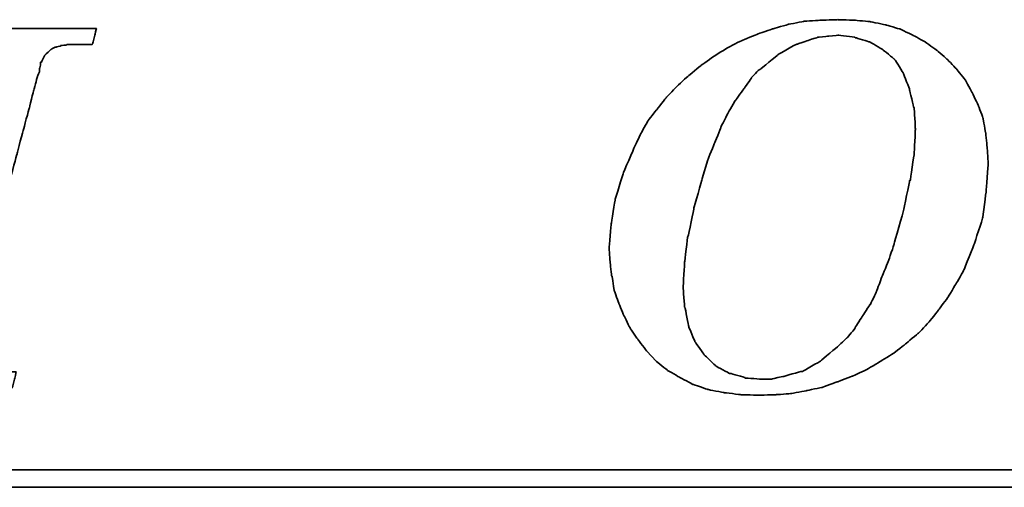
# Model space of a CAD drawing. Header units: millimetres. Extents: x 65 to 594, y 163 to 334.
# Tile 35 of 53: x 458 to 470, y 217 to 223. Entities that reach past the tile are written whole.
import ezdxf

# ---------------------------------------------------------------- set-up
doc = ezdxf.new("R2010")
doc.units = ezdxf.units.MM
doc.header["$LTSCALE"] = 2
doc.layers.add('DIM', color=4, linetype='Continuous')
doc.layers.add('layer 1', color=7, linetype='Continuous')

# ---------------------------------------------------------------- blocks, each defined once
blk = doc.blocks.new('TBI MOTION logo(完整正式版)')
at = {"layer": 'layer 1', "color": 22, "lineweight": 35}
for points, knots in [([(-11.34375, -6.98375), (-11.34375, -6.98375), (-10.91375, -7.43875), (-10.91375, -7.43875), (-10.91375, -7.43875), (-10.91375, -7.43875), (-10.38625, -7.87125), (-10.38625, -7.87125), (-10.38625, -7.87125), (-10.38625, -7.87125), (-9.81125, -8.20375), (-9.81125, -8.20375), (-9.81125, -8.20375), (-9.81125, -8.20375), (-9.21125, -8.51875), (-9.21125, -8.51875), (-9.21125, -8.51875), (-9.21125, -8.51875), (-8.51625, -8.75875), (-8.51625, -8.75875), (-8.51625, -8.75875), (-8.51625, -8.75875), (-7.77125, -8.90375), (-7.77125, -8.90375), (-7.77125, -8.90375), (-7.77125, -8.90375), (-6.97875, -8.99875), (-6.97875, -8.99875), (-6.97875, -8.99875), (-6.97875, -8.99875), (-6.14125, -9.02375), (-6.14125, -9.02375), (-6.14125, -9.02375), (-6.14125, -9.02375), (-5.37125, -8.99875), (-5.37125, -8.99875), (-5.37125, -8.99875), (-5.37125, -8.99875), (-4.65375, -8.94875), (-4.65375, -8.94875), (-4.65375, -8.94875), (-4.65375, -8.94875), (-3.93375, -8.80625), (-3.93375, -8.80625), (-3.93375, -8.80625), (-3.93375, -8.80625), (-3.21375, -8.66375), (-3.21375, -8.66375), (-3.21375, -8.66375), (-3.21375, -8.66375), (-2.49375, -8.39875), (-2.49375, -8.39875), (-2.49375, -8.39875), (-2.49375, -8.39875), (-1.79875, -8.13375), (-1.79875, -8.13375), (-1.79875, -8.13375), (-1.79875, -8.13375), (-1.17375, -7.84375), (-1.17375, -7.84375), (-1.17375, -7.84375), (-1.17375, -7.84375), (-0.52375, -7.46375), (-0.52375, -7.46375), (-0.52375, -7.46375), (-0.52375, -7.46375), (0.10124, -7.07875), (0.10124, -7.07875), (0.10124, -7.07875), (0.10124, -7.07875), (0.67625, -6.62375), (0.67625, -6.62375), (0.67625, -6.62375), (0.67625, -6.62375), (1.24874, -6.14375), (1.24874, -6.14375), (1.24874, -6.14375), (1.24874, -6.14375), (1.72874, -5.64125), (1.72874, -5.64125), (1.72874, -5.64125), (1.72874, -5.64125), (2.18624, -5.06375), (2.18624, -5.06375), (2.18624, -5.06375), (2.18624, -5.06375), (2.61625, -4.48874), (2.61625, -4.48874), (2.61625, -4.48874), (2.61625, -4.48874), (3.00125, -3.83874), (3.00125, -3.83874), (3.00125, -3.83874), (3.00125, -3.83874), (3.36124, -3.21374), (3.36124, -3.21374), (3.36124, -3.21374), (3.36124, -3.21374), (3.84374, -1.99125), (3.84374, -1.99125), (3.84374, -1.99125), (3.84374, -1.99125), (4.22625, -0.81875), (4.22625, -0.81875), (4.22625, -0.81875), (4.22625, -0.81875), (4.39125, 0.45624), (4.39125, 0.45624), (4.39125, 0.45624), (4.39125, 0.45624), (4.48874, 1.70124), (4.48874, 1.70124), (4.48874, 1.70124), (4.48874, 1.70124), (4.43874, 2.44625), (4.43874, 2.44625), (4.43874, 2.44625), (4.43874, 2.44625), (4.36874, 3.14125), (4.36874, 3.14125), (4.36874, 3.14125), (4.36874, 3.14125), (4.25125, 3.81125), (4.25125, 3.81125), (4.25125, 3.81125), (4.25125, 3.81125), (4.03124, 4.41125), (4.03124, 4.41125), (4.03124, 4.41125), (4.03124, 4.41125), (3.74374, 5.01125), (3.74374, 5.01125), (3.74374, 5.01125), (3.74374, 5.01125), (3.43124, 5.58875), (3.43124, 5.58875), (3.43124, 5.58875), (3.43124, 5.58875), (3.02625, 6.09125), (3.02625, 6.09125), (3.02625, 6.09125), (3.02625, 6.09125), (2.59374, 6.54875), (2.59374, 6.54875), (2.59374, 6.54875), (2.59374, 6.54875), (2.09124, 6.98125), (2.09124, 6.98125), (2.09124, 6.98125), (2.09124, 6.98125), (1.56124, 7.36625), (1.56124, 7.36625), (1.56124, 7.36625), (1.56124, 7.36625), (0.98624, 7.67625), (0.98624, 7.67625), (0.98624, 7.67625), (0.98624, 7.67625), (0.38624, 7.96375), (0.38624, 7.96375), (0.38624, 7.96375), (0.38624, 7.96375), (-0.25875, 8.15625), (-0.25875, 8.15625), (-0.25875, 8.15625), (-0.25875, 8.15625), (-0.98125, 8.30125), (-0.98125, 8.30125), (-0.98125, 8.30125), (-0.98125, 8.30125), (-1.70124, 8.37125), (-1.70124, 8.37125), (-1.70124, 8.37125), (-1.70124, 8.37125), (-2.49375, 8.39624), (-2.49375, 8.39624), (-2.49375, 8.39624), (-2.49375, 8.39624), (-3.28625, 8.37125), (-3.28625, 8.37125), (-3.28625, 8.37125), (-3.28625, 8.37125), (-4.05125, 8.32125), (-4.05125, 8.32125), (-4.05125, 8.32125), (-4.05125, 8.32125), (-4.77375, 8.18125), (-4.77375, 8.18125), (-4.77375, 8.18125), (-4.77375, 8.18125), (-5.51625, 7.96375), (-5.51625, 7.96375), (-5.51625, 7.96375), (-5.51625, 7.96375), (-6.21125, 7.72625), (-6.21125, 7.72625), (-6.21125, 7.72625), (-6.21125, 7.72625), (-6.92875, 7.43625), (-6.92875, 7.43625), (-6.92875, 7.43625), (-6.92875, 7.43625), (-7.57875, 7.10125), (-7.57875, 7.10125), (-7.57875, 7.10125), (-7.57875, 7.10125), (-8.24875, 6.69125), (-8.24875, 6.69125), (-8.24875, 6.69125), (-8.24875, 6.69125), (-8.84875, 6.26125), (-8.84875, 6.26125), (-8.84875, 6.26125), (-8.84875, 6.26125), (-9.42625, 5.78125), (-9.42625, 5.78125), (-9.42625, 5.78125), (-9.42625, 5.78125), (-9.95375, 5.30125), (-9.95375, 5.30125), (-9.95375, 5.30125), (-9.95375, 5.30125), (-10.43375, 4.79624), (-10.43375, 4.79624), (-10.43375, 4.79624), (-10.43375, 4.79624), (-10.88875, 4.22125), (-10.88875, 4.22125), (-10.88875, 4.22125), (-10.88875, 4.22125), (-11.29875, 3.69375), (-11.29875, 3.69375), (-11.29875, 3.69375), (-11.29875, 3.69375), (-11.63375, 3.09125), (-11.63375, 3.09125), (-11.63375, 3.09125), (-11.63375, 3.09125), (-11.91875, 2.49625), (-11.91875, 2.49625), (-11.91875, 2.49625), (-11.91875, 2.49625), (-12.44875, 1.24625), (-12.44875, 1.24625), (-12.44875, 1.24625), (-12.44875, 1.24625), (-12.80875, 0.06874), (-12.80875, 0.06874), (-12.80875, 0.06874), (-12.80875, 0.06874), (-12.99875, -1.07875), (-12.99875, -1.07875), (-12.99875, -1.07875), (-12.99875, -1.07875), (-13.09375, -2.18375), (-13.09375, -2.18375), (-13.09375, -2.18375), (-13.09375, -2.18375), (-13.04875, -2.85375), (-13.04875, -2.85375), (-13.04875, -2.85375), (-13.04875, -2.85375), (-12.97375, -3.50375), (-12.97375, -3.50375), (-12.97375, -3.50375), (-12.97375, -3.50375), (-12.95375, -3.50375), (-12.95375, -3.50375), (-12.95375, -3.50375), (-12.95375, -3.50375), (-12.85375, -4.17375), (-12.85375, -4.17375), (-12.85375, -4.17375), (-12.85375, -4.17375), (-12.63875, -4.77624), (-12.63875, -4.77624), (-12.63875, -4.77624), (-12.63875, -4.77624), (-12.39875, -5.35125), (-12.39875, -5.35125), (-12.39875, -5.35125), (-12.39875, -5.35125), (-12.11375, -5.92875), (-12.11375, -5.92875), (-12.11375, -5.92875), (-12.11375, -5.92875), (-11.75375, -6.45375), (-11.75375, -6.45375), (-11.75375, -6.45375), (-11.75375, -6.45375), (-11.34375, -6.98375), (-11.34375, -6.98375)], [0, 0, 0, 0, 0.01369863, 0.01369863, 0.01369863, 0.01369864, 0.02739726, 0.02739726, 0.02739726, 0.02739727, 0.04109589, 0.04109589, 0.04109589, 0.0410959, 0.05479452, 0.05479452, 0.05479452, 0.05479453, 0.06849315, 0.06849315, 0.06849315, 0.06849316, 0.08219178, 0.08219178, 0.08219178, 0.08219179, 0.09589041, 0.09589041, 0.09589041, 0.09589042, 0.10958904, 0.10958904, 0.10958904, 0.10958905, 0.12328767, 0.12328767, 0.12328767, 0.12328768, 0.1369863, 0.1369863, 0.1369863, 0.13698631, 0.15068493, 0.15068493, 0.15068493, 0.15068494, 0.16438356, 0.16438356, 0.16438356, 0.16438357, 0.17808219, 0.17808219, 0.17808219, 0.1780822, 0.19178082, 0.19178082, 0.19178082, 0.19178083, 0.20547945, 0.20547945, 0.20547945, 0.20547946, 0.21917808, 0.21917808, 0.21917808, 0.21917809, 0.23287671, 0.23287671, 0.23287671, 0.23287672, 0.24657534, 0.24657534, 0.24657534, 0.24657535, 0.26027397, 0.26027397, 0.26027397, 0.26027398, 0.2739726, 0.2739726, 0.2739726, 0.27397261, 0.28767123, 0.28767123, 0.28767123, 0.28767124, 0.30136986, 0.30136986, 0.30136986, 0.30136987, 0.31506849, 0.31506849, 0.31506849, 0.3150685, 0.32876712, 0.32876712, 0.32876712, 0.32876713, 0.34246575, 0.34246575, 0.34246575, 0.34246576, 0.35616438, 0.35616438, 0.35616438, 0.35616439, 0.36986301, 0.36986301, 0.36986301, 0.36986302, 0.38356164, 0.38356164, 0.38356164, 0.38356165, 0.39726027, 0.39726027, 0.39726027, 0.39726028, 0.4109589, 0.4109589, 0.4109589, 0.41095891, 0.42465753, 0.42465753, 0.42465753, 0.42465754, 0.43835616, 0.43835616, 0.43835616, 0.43835617, 0.45205479, 0.45205479, 0.45205479, 0.4520548, 0.46575342, 0.46575342, 0.46575342, 0.46575343, 0.47945205, 0.47945205, 0.47945205, 0.47945206, 0.49315068, 0.49315068, 0.49315068, 0.49315069, 0.50684932, 0.50684932, 0.50684932, 0.50684933, 0.52054795, 0.52054795, 0.52054795, 0.52054796, 0.53424658, 0.53424658, 0.53424658, 0.53424659, 0.54794521, 0.54794521, 0.54794521, 0.54794522, 0.56164384, 0.56164384, 0.56164384, 0.56164385, 0.57534247, 0.57534247, 0.57534247, 0.57534248, 0.5890411, 0.5890411, 0.5890411, 0.58904111, 0.60273973, 0.60273973, 0.60273973, 0.60273974, 0.61643836, 0.61643836, 0.61643836, 0.61643837, 0.63013699, 0.63013699, 0.63013699, 0.630137, 0.64383562, 0.64383562, 0.64383562, 0.64383563, 0.65753425, 0.65753425, 0.65753425, 0.65753426, 0.67123288, 0.67123288, 0.67123288, 0.67123289, 0.68493151, 0.68493151, 0.68493151, 0.68493152, 0.69863014, 0.69863014, 0.69863014, 0.69863015, 0.71232877, 0.71232877, 0.71232877, 0.71232878, 0.7260274, 0.7260274, 0.7260274, 0.72602741, 0.73972603, 0.73972603, 0.73972603, 0.73972604, 0.75342466, 0.75342466, 0.75342466, 0.75342467, 0.76712329, 0.76712329, 0.76712329, 0.7671233, 0.78082192, 0.78082192, 0.78082192, 0.78082193, 0.79452055, 0.79452055, 0.79452055, 0.79452056, 0.80821918, 0.80821918, 0.80821918, 0.80821919, 0.82191781, 0.82191781, 0.82191781, 0.82191782, 0.83561644, 0.83561644, 0.83561644, 0.83561645, 0.84931507, 0.84931507, 0.84931507, 0.84931508, 0.8630137, 0.8630137, 0.8630137, 0.86301371, 0.87671233, 0.87671233, 0.87671233, 0.87671234, 0.89041096, 0.89041096, 0.89041096, 0.89041097, 0.90410959, 0.90410959, 0.90410959, 0.9041096, 0.91780822, 0.91780822, 0.91780822, 0.91780823, 0.93150685, 0.93150685, 0.93150685, 0.93150686, 0.94520548, 0.94520548, 0.94520548, 0.94520549, 0.95890411, 0.95890411, 0.95890411, 0.95890412, 0.97260274, 0.97260274, 0.97260274, 0.97260275, 0.98630137, 0.98630137, 0.98630137, 0.98630138, 1, 1, 1, 1]), ([(-40.59125, -7.94375), (-40.59125, -7.94375), (-40.97375, -7.94375), (-40.97375, -7.94375), (-40.97375, -7.94375), (-40.97375, -7.94375), (-41.38125, -7.94375), (-41.38125, -7.94375), (-41.38125, -7.94375), (-41.38125, -7.94375), (-41.54875, -7.94375), (-41.54875, -7.94375), (-41.54875, -7.94375), (-41.54875, -7.94375), (-41.59875, -7.94375), (-41.59875, -7.94375), (-41.59875, -7.94375), (-41.59875, -7.94375), (-41.88375, -7.94375), (-41.88375, -7.94375), (-41.88375, -7.94375), (-41.88375, -7.94375), (-41.90875, -7.91875), (-41.90875, -7.91875), (-41.90875, -7.91875), (-41.90875, -7.91875), (-42.19875, -7.87125), (-42.19875, -7.87125), (-42.19875, -7.87125), (-42.19875, -7.87125), (-42.43875, -7.82375), (-42.43875, -7.82375), (-42.43875, -7.82375), (-42.43875, -7.82375), (-42.45875, -7.82375), (-42.45875, -7.82375), (-42.45875, -7.82375), (-42.45875, -7.82375), (-42.48625, -7.82375), (-42.48625, -7.82375), (-42.48625, -7.82375), (-42.48625, -7.82375), (-42.67625, -7.72375), (-42.67625, -7.72375), (-42.67625, -7.72375), (-42.67625, -7.72375), (-42.70125, -7.70375), (-42.70125, -7.70375), (-42.70125, -7.70375), (-42.70125, -7.70375), (-42.72375, -7.67875), (-42.72375, -7.67875), (-42.72375, -7.67875), (-42.72375, -7.67875), (-42.86875, -7.48875), (-42.86875, -7.48875), (-42.86875, -7.48875), (-42.86875, -7.48875), (-42.89375, -7.43875), (-42.89375, -7.43875), (-42.89375, -7.43875), (-42.89375, -7.43875), (-42.91875, -7.38875), (-42.91875, -7.38875), (-42.91875, -7.38875), (-42.91875, -7.38875), (-42.93875, -7.12875), (-42.93875, -7.12875), (-42.93875, -7.12875), (-42.93875, -7.12875), (-42.96375, -7.10375), (-42.96375, -7.10375), (-42.96375, -7.10375), (-42.96375, -7.10375), (-42.96375, -7.05375), (-42.96375, -7.05375), (-42.96375, -7.05375), (-42.96375, -7.05375), (-42.96375, -7.00875), (-42.96375, -7.00875), (-42.96375, -7.00875), (-42.96375, -7.00875), (-42.91875, -6.69625), (-42.91875, -6.69625), (-42.91875, -6.69625), (-42.91875, -6.69625), (-42.91875, -6.62375), (-42.91875, -6.62375), (-42.91875, -6.62375), (-42.91875, -6.62375), (-42.91875, -6.59625), (-42.91875, -6.59625), (-42.91875, -6.59625), (-42.91875, -6.59625), (-42.91875, -6.57375), (-42.91875, -6.57375), (-42.91875, -6.57375), (-42.91875, -6.57375), (-42.91875, -6.52875), (-42.91875, -6.52875), (-42.91875, -6.52875), (-42.91875, -6.52875), (-42.89375, -6.50375), (-42.89375, -6.50375), (-42.89375, -6.50375), (-42.89375, -6.50375), (-42.84375, -6.38375), (-42.84375, -6.38375), (-42.84375, -6.38375), (-42.84375, -6.38375), (-42.84375, -6.35875), (-42.84375, -6.35875), (-42.84375, -6.35875), (-42.84375, -6.35875), (-42.74625, -6.14375), (-42.74625, -6.14375), (-42.74625, -6.14375), (-42.74625, -6.14375), (-42.70125, -5.85375), (-42.70125, -5.85375), (-42.70125, -5.85375), (-42.70125, -5.85375), (-42.60375, -5.47125), (-42.60375, -5.47125), (-42.60375, -5.47125), (-42.60375, -5.47125), (-42.60375, -5.44875), (-42.60375, -5.44875), (-42.60375, -5.44875), (-42.60375, -5.44875), (-42.38875, -4.67875), (-42.38875, -4.67875), (-42.38875, -4.67875), (-42.38875, -4.67875), (-42.36375, -4.65375), (-42.36375, -4.65375), (-42.36375, -4.65375), (-42.36375, -4.65375), (-42.12375, -3.69625), (-42.12375, -3.69625), (-42.12375, -3.69625), (-42.12375, -3.69625), (-42.12375, -3.67374), (-42.12375, -3.67374), (-42.12375, -3.67374), (-42.12375, -3.67374), (-41.78875, -2.59374), (-41.78875, -2.59374), (-41.78875, -2.59374), (-41.78875, -2.59374), (-41.18875, -0.19375), (-41.18875, -0.19375), (-41.18875, -0.19375), (-41.18875, -0.19375), (-40.54375, 2.20624), (-40.54375, 2.20624), (-40.54375, 2.20624), (-40.54375, 2.20624), (-40.25375, 3.30875), (-40.25375, 3.30875), (-40.25375, 3.30875), (-40.25375, 3.30875), (-39.98875, 4.27125), (-39.98875, 4.27125), (-39.98875, 4.27125), (-39.98875, 4.27125), (-39.77375, 5.13125), (-39.77375, 5.13125), (-39.77375, 5.13125), (-39.77375, 5.13125), (-39.67875, 5.47125), (-39.67875, 5.47125), (-39.67875, 5.47125), (-39.67875, 5.47125), (-39.60375, 5.75625), (-39.60375, 5.75625), (-39.60375, 5.75625), (-39.60375, 5.75625), (-39.60375, 5.78125), (-39.60375, 5.78125), (-39.60375, 5.78125), (-39.60375, 5.78125), (-39.50875, 5.97125), (-39.50875, 5.97125), (-39.50875, 5.97125), (-39.50875, 5.97125), (-39.50875, 6.13875), (-39.50875, 6.13875), (-39.50875, 6.13875), (-39.50875, 6.13875), (-39.48625, 6.16625), (-39.48625, 6.16625), (-39.48625, 6.16625), (-39.48625, 6.16625), (-39.46125, 6.28625), (-39.46125, 6.28625), (-39.46125, 6.28625), (-39.46125, 6.28625), (-39.46125, 6.42625), (-39.46125, 6.42625), (-39.46125, 6.42625), (-39.46125, 6.42625), (-39.41375, 6.42625), (-39.41375, 6.42625), (-39.41375, 6.42625), (-39.41375, 6.42625), (-39.29375, 6.69125), (-39.29375, 6.69125), (-39.29375, 6.69125), (-39.29375, 6.69125), (-39.26875, 6.74125), (-39.26875, 6.74125), (-39.26875, 6.74125), (-39.26875, 6.74125), (-39.24375, 6.76625), (-39.24375, 6.76625), (-39.24375, 6.76625), (-39.24375, 6.76625), (-38.98375, 7.00624), (-38.98375, 7.00624), (-38.98375, 7.00624), (-38.98375, 7.00624), (-38.95625, 7.02624), (-38.95625, 7.02624), (-38.95625, 7.02624), (-38.95625, 7.02624), (-38.78875, 7.12624), (-38.78875, 7.12624), (-38.78875, 7.12624), (-38.78875, 7.12624), (-38.76375, 7.12624), (-38.76375, 7.12624), (-38.76375, 7.12624), (-38.76375, 7.12624), (-38.74375, 7.12624), (-38.74375, 7.12624), (-38.74375, 7.12624), (-38.74375, 7.12624), (-38.52875, 7.17125), (-38.52875, 7.17125), (-38.52875, 7.17125), (-38.52875, 7.17125), (-38.52875, 7.19624), (-38.52875, 7.19624), (-38.52875, 7.19624), (-38.52875, 7.19624), (-38.50375, 7.19624), (-38.50375, 7.19624), (-38.50375, 7.19624), (-38.50375, 7.19624), (-38.26125, 7.21875), (-38.26125, 7.21875), (-38.26125, 7.21875), (-38.26125, 7.21875), (-38.23875, 7.24624), (-38.23875, 7.24624), (-38.23875, 7.24624), (-38.23875, 7.24624), (-38.21625, 7.24624), (-38.21625, 7.24624), (-38.21625, 7.24624), (-38.21625, 7.24624), (-38.18875, 7.24624), (-38.18875, 7.24624), (-38.18875, 7.24624), (-38.18875, 7.24624), (-37.90375, 7.24624), (-37.90375, 7.24624), (-37.90375, 7.24624), (-37.90375, 7.24624), (-37.85375, 7.24624), (-37.85375, 7.24624), (-37.85375, 7.24624), (-37.85375, 7.24624), (-37.75875, 7.24624), (-37.75875, 7.24624), (-37.75875, 7.24624), (-37.75875, 7.24624), (-37.42375, 7.24624), (-37.42375, 7.24624), (-37.42375, 7.24624), (-37.42375, 7.24624), (-37.08875, 7.24624), (-37.08875, 7.24624), (-37.08875, 7.24624), (-37.08875, 7.24624), (-37.06375, 7.24624), (-37.06375, 7.24624), (-37.06375, 7.24624), (-37.06375, 7.24624), (-37.06375, 7.26624), (-37.06375, 7.26624), (-37.06375, 7.26624), (-37.06375, 7.26624), (-37.03875, 7.29125), (-37.03875, 7.29125), (-37.03875, 7.29125), (-37.03875, 7.29125), (-37.03875, 7.31625), (-37.03875, 7.31625), (-37.03875, 7.31625), (-37.03875, 7.31625), (-36.94125, 7.67625), (-36.94125, 7.67625), (-36.94125, 7.67625), (-36.94125, 7.67625), (-36.86875, 7.98625), (-36.86875, 7.98625), (-36.86875, 7.98625), (-36.86875, 7.98625), (-36.98875, 7.98625), (-36.98875, 7.98625), (-36.98875, 7.98625), (-36.98875, 7.98625), (-37.42375, 7.98625), (-37.42375, 7.98625), (-37.42375, 7.98625), (-37.42375, 7.98625), (-37.94875, 7.98625), (-37.94875, 7.98625), (-37.94875, 7.98625), (-37.94875, 7.98625), (-38.57375, 7.98625), (-38.57375, 7.98625), (-38.57375, 7.98625), (-38.57375, 7.98625), (-39.29375, 7.98625), (-39.29375, 7.98625), (-39.29375, 7.98625), (-39.29375, 7.98625), (-40.82875, 7.98625), (-40.82875, 7.98625), (-40.82875, 7.98625), (-40.82875, 7.98625), (-42.36375, 7.98625), (-42.36375, 7.98625), (-42.36375, 7.98625), (-42.36375, 7.98625), (-43.08375, 7.98625), (-43.08375, 7.98625), (-43.08375, 7.98625), (-43.08375, 7.98625), (-43.70875, 7.98625), (-43.70875, 7.98625), (-43.70875, 7.98625), (-43.70875, 7.98625), (-44.23375, 7.98625), (-44.23375, 7.98625), (-44.23375, 7.98625), (-44.23375, 7.98625), (-44.66875, 7.98625), (-44.66875, 7.98625), (-44.66875, 7.98625), (-44.66875, 7.98625), (-44.88375, 7.98625), (-44.88375, 7.98625), (-44.88375, 7.98625), (-44.88375, 7.98625), (-44.90875, 7.94125), (-44.90875, 7.94125), (-44.90875, 7.94125), (-44.90875, 7.94125), (-44.90875, 7.91625), (-44.90875, 7.91625), (-44.90875, 7.91625), (-44.90875, 7.91625), (-45.00375, 7.55625), (-45.00375, 7.55625), (-45.00375, 7.55625), (-45.00375, 7.55625), (-45.05375, 7.24624), (-45.05375, 7.24624), (-45.05375, 7.24624), (-45.05375, 7.24624), (-44.61875, 7.24624), (-44.61875, 7.24624), (-44.61875, 7.24624), (-44.61875, 7.24624), (-44.11375, 7.24624), (-44.11375, 7.24624), (-44.11375, 7.24624), (-44.11375, 7.24624), (-43.99375, 7.24624), (-43.99375, 7.24624), (-43.99375, 7.24624), (-43.99375, 7.24624), (-43.94625, 7.24624), (-43.94625, 7.24624), (-43.94625, 7.24624), (-43.94625, 7.24624), (-43.92374, 7.24624), (-43.92374, 7.24624), (-43.92374, 7.24624), (-43.92374, 7.24624), (-43.65875, 7.24624), (-43.65875, 7.24624), (-43.65875, 7.24624), (-43.65875, 7.24624), (-43.63875, 7.21875), (-43.63875, 7.21875), (-43.63875, 7.21875), (-43.63875, 7.21875), (-43.46875, 7.19624), (-43.46875, 7.19624), (-43.46875, 7.19624), (-43.46875, 7.19624), (-43.39875, 7.19624), (-43.39875, 7.19624), (-43.39875, 7.19624), (-43.39875, 7.19624), (-43.37125, 7.17125), (-43.37125, 7.17125), (-43.37125, 7.17125), (-43.37125, 7.17125), (-43.34875, 7.17125), (-43.34875, 7.17125), (-43.34875, 7.17125), (-43.34875, 7.17125), (-43.20375, 7.12624), (-43.20375, 7.12624), (-43.20375, 7.12624), (-43.20375, 7.12624), (-43.05875, 7.07624), (-43.05875, 7.07624), (-43.05875, 7.07624), (-43.05875, 7.07624), (-43.01375, 7.07624), (-43.01375, 7.07624), (-43.01375, 7.07624), (-43.01375, 7.07624), (-42.98875, 7.02624), (-42.98875, 7.02624), (-42.98875, 7.02624), (-42.98875, 7.02624), (-42.79875, 6.86125), (-42.79875, 6.86125), (-42.79875, 6.86125), (-42.79875, 6.86125), (-42.77375, 6.81125), (-42.77375, 6.81125), (-42.77375, 6.81125), (-42.77375, 6.81125), (-42.74625, 6.76625), (-42.74625, 6.76625), (-42.74625, 6.76625), (-42.74625, 6.76625), (-42.72375, 6.47625), (-42.72375, 6.47625), (-42.72375, 6.47625), (-42.72375, 6.47625), (-42.70125, 6.45124), (-42.70125, 6.45124), (-42.70125, 6.45124), (-42.70125, 6.45124), (-42.70125, 6.42625), (-42.70125, 6.42625), (-42.70125, 6.42625), (-42.70125, 6.42625), (-42.72375, 6.40625), (-42.72375, 6.40625), (-42.72375, 6.40625), (-42.72375, 6.40625), (-42.74625, 5.97125), (-42.74625, 5.97125), (-42.74625, 5.97125), (-42.74625, 5.97125), (-42.74625, 5.94625), (-42.74625, 5.94625), (-42.74625, 5.94625), (-42.74625, 5.94625), (-42.74625, 5.92625), (-42.74625, 5.92625), (-42.74625, 5.92625), (-42.74625, 5.92625), (-42.77375, 5.87625), (-42.77375, 5.87625), (-42.77375, 5.87625), (-42.77375, 5.87625), (-42.81875, 5.80625), (-42.81875, 5.80625), (-42.81875, 5.80625), (-42.81875, 5.80625), (-42.86875, 5.63625), (-42.86875, 5.63625), (-42.86875, 5.63625), (-42.86875, 5.63625), (-42.91875, 5.39625), (-42.91875, 5.39625), (-42.91875, 5.39625), (-42.91875, 5.39625), (-42.91875, 5.37124), (-42.91875, 5.37124), (-42.91875, 5.37124), (-42.91875, 5.37124), (-43.01375, 5.10874), (-43.01375, 5.10874), (-43.01375, 5.10874), (-43.01375, 5.10874), (-43.10875, 4.77124), (-43.10875, 4.77124), (-43.10875, 4.77124), (-43.10875, 4.77124), (-43.29875, 3.95625), (-43.29875, 3.95625), (-43.29875, 3.95625), (-43.29875, 3.95625), (-43.58875, 2.95125), (-43.58875, 2.95125), (-43.58875, 2.95125), (-43.58875, 2.95125), (-43.87375, 1.87125), (-43.87375, 1.87125), (-43.87375, 1.87125), (-43.87375, 1.87125), (-44.52625, -0.50374), (-44.52625, -0.50374), (-44.52625, -0.50374), (-44.52625, -0.50374), (-45.14875, -2.85375), (-45.14875, -2.85375), (-45.14875, -2.85375), (-45.14875, -2.85375), (-45.43375, -3.95875), (-45.43375, -3.95875), (-45.43375, -3.95875), (-45.43375, -3.95875), (-45.69875, -4.96875), (-45.69875, -4.96875), (-45.69875, -4.96875), (-45.69875, -4.96875), (-45.91375, -5.78375), (-45.91375, -5.78375), (-45.91375, -5.78375), (-45.91375, -5.78375), (-46.01375, -6.11875), (-46.01375, -6.11875), (-46.01375, -6.11875), (-46.01375, -6.11875), (-46.01375, -6.14375), (-46.01375, -6.14375), (-46.01375, -6.14375), (-46.01375, -6.14375), (-46.10875, -6.40875), (-46.10875, -6.40875), (-46.10875, -6.40875), (-46.10875, -6.40875), (-46.15375, -6.64875), (-46.15375, -6.64875), (-46.15375, -6.64875), (-46.15375, -6.64875), (-46.20375, -6.83875), (-46.20375, -6.83875), (-46.20375, -6.83875), (-46.20375, -6.83875), (-46.22875, -6.93375), (-46.22875, -6.93375), (-46.22875, -6.93375), (-46.22875, -6.93375), (-46.22875, -7.07875), (-46.22875, -7.07875), (-46.22875, -7.07875), (-46.22875, -7.07875), (-46.27375, -7.07875), (-46.27375, -7.07875), (-46.27375, -7.07875), (-46.27375, -7.07875), (-46.39375, -7.34375), (-46.39375, -7.34375), (-46.39375, -7.34375), (-46.39375, -7.34375), (-46.39375, -7.36875), (-46.39375, -7.36875), (-46.39375, -7.36875), (-46.39375, -7.36875), (-46.42125, -7.38875), (-46.42125, -7.38875), (-46.42125, -7.38875), (-46.42125, -7.38875), (-46.68375, -7.67875), (-46.68375, -7.67875), (-46.68375, -7.67875), (-46.68375, -7.67875), (-46.70875, -7.70375), (-46.70875, -7.70375), (-46.70875, -7.70375), (-46.70875, -7.70375), (-46.75375, -7.72375), (-46.75375, -7.72375), (-46.75375, -7.72375), (-46.75375, -7.72375), (-47.08875, -7.87125), (-47.08875, -7.87125), (-47.08875, -7.87125), (-47.08875, -7.87125), (-47.11625, -7.87125), (-47.11625, -7.87125), (-47.11625, -7.87125), (-47.11625, -7.87125), (-47.13875, -7.89375), (-47.13875, -7.89375), (-47.13875, -7.89375), (-47.13875, -7.89375), (-47.56875, -7.91875), (-47.56875, -7.91875), (-47.56875, -7.91875), (-47.56875, -7.91875), (-47.59625, -7.94375), (-47.59625, -7.94375), (-47.59625, -7.94375), (-47.59625, -7.94375), (-47.64375, -7.94375), (-47.64375, -7.94375), (-47.64375, -7.94375), (-47.64375, -7.94375), (-47.73625, -7.94375), (-47.73625, -7.94375), (-47.73625, -7.94375), (-47.73625, -7.94375), (-48.07375, -7.94375), (-48.07375, -7.94375), (-48.07375, -7.94375), (-48.07375, -7.94375), (-48.36125, -7.94375), (-48.36125, -7.94375), (-48.36125, -7.94375), (-48.36125, -7.94375), (-48.36125, -7.96625), (-48.36125, -7.96625), (-48.36125, -7.96625), (-48.36125, -7.96625), (-48.36125, -7.99125), (-48.36125, -7.99125), (-48.36125, -7.99125), (-48.36125, -7.99125), (-48.38875, -8.01375), (-48.38875, -8.01375), (-48.38875, -8.01375), (-48.38875, -8.01375), (-48.50875, -8.34875), (-48.50875, -8.34875), (-48.50875, -8.34875), (-48.50875, -8.34875), (-48.55375, -8.68625), (-48.55375, -8.68625), (-48.55375, -8.68625), (-48.55375, -8.68625), (-48.45875, -8.68625), (-48.45875, -8.68625), (-48.45875, -8.68625), (-48.45875, -8.68625), (-48.07375, -8.68625), (-48.07375, -8.68625), (-48.07375, -8.68625), (-48.07375, -8.68625), (-47.52375, -8.68625), (-47.52375, -8.68625), (-47.52375, -8.68625), (-47.52375, -8.68625), (-46.92375, -8.68625), (-46.92375, -8.68625), (-46.92375, -8.68625), (-46.92375, -8.68625), (-46.25375, -8.68625), (-46.25375, -8.68625), (-46.25375, -8.68625), (-46.25375, -8.68625), (-46.20375, -8.68625), (-46.20375, -8.68625), (-46.20375, -8.68625), (-46.20375, -8.68625), (-44.71375, -8.68625), (-44.71375, -8.68625), (-44.71375, -8.68625), (-44.71375, -8.68625), (-43.22875, -8.68625), (-43.22875, -8.68625), (-43.22875, -8.68625), (-43.22875, -8.68625), (-42.55875, -8.68625), (-42.55875, -8.68625), (-42.55875, -8.68625), (-42.55875, -8.68625), (-42.50875, -8.68625), (-42.50875, -8.68625), (-42.50875, -8.68625), (-42.50875, -8.68625), (-41.93375, -8.68625), (-41.93375, -8.68625), (-41.93375, -8.68625), (-41.93375, -8.68625), (-41.38125, -8.68625), (-41.38125, -8.68625), (-41.38125, -8.68625), (-41.38125, -8.68625), (-40.97375, -8.68625), (-40.97375, -8.68625), (-40.97375, -8.68625), (-40.97375, -8.68625), (-40.78125, -8.68625), (-40.78125, -8.68625), (-40.78125, -8.68625), (-40.78125, -8.68625), (-40.78125, -8.63875), (-40.78125, -8.63875), (-40.78125, -8.63875), (-40.78125, -8.63875), (-40.75875, -8.63875), (-40.75875, -8.63875), (-40.75875, -8.63875), (-40.75875, -8.63875), (-40.66375, -8.27875), (-40.66375, -8.27875), (-40.66375, -8.27875), (-40.66375, -8.27875), (-40.59125, -7.94375), (-40.59125, -7.94375)], [0, 0, 0, 0, 0.00558659, 0.00558659, 0.00558659, 0.0055866, 0.01117318, 0.01117318, 0.01117318, 0.01117319, 0.01675978, 0.01675978, 0.01675978, 0.01675979, 0.02234637, 0.02234637, 0.02234637, 0.02234638, 0.02793296, 0.02793296, 0.02793296, 0.02793297, 0.03351955, 0.03351955, 0.03351955, 0.03351956, 0.03910615, 0.03910615, 0.03910615, 0.03910616, 0.04469274, 0.04469274, 0.04469274, 0.04469275, 0.05027933, 0.05027933, 0.05027933, 0.05027934, 0.05586592, 0.05586592, 0.05586592, 0.05586593, 0.06145251, 0.06145251, 0.06145251, 0.06145252, 0.06703911, 0.06703911, 0.06703911, 0.06703912, 0.0726257, 0.0726257, 0.0726257, 0.07262571, 0.07821229, 0.07821229, 0.07821229, 0.0782123, 0.08379888, 0.08379888, 0.08379888, 0.08379889, 0.08938547, 0.08938547, 0.08938547, 0.08938548, 0.09497207, 0.09497207, 0.09497207, 0.09497208, 0.10055866, 0.10055866, 0.10055866, 0.10055867, 0.10614525, 0.10614525, 0.10614525, 0.10614526, 0.11173184, 0.11173184, 0.11173184, 0.11173185, 0.11731844, 0.11731844, 0.11731844, 0.11731845, 0.12290503, 0.12290503, 0.12290503, 0.12290504, 0.12849162, 0.12849162, 0.12849162, 0.12849163, 0.13407821, 0.13407821, 0.13407821, 0.13407822, 0.1396648, 0.1396648, 0.1396648, 0.13966481, 0.1452514, 0.1452514, 0.1452514, 0.14525141, 0.15083799, 0.15083799, 0.15083799, 0.150838, 0.15642458, 0.15642458, 0.15642458, 0.15642459, 0.16201117, 0.16201117, 0.16201117, 0.16201118, 0.16759777, 0.16759777, 0.16759777, 0.16759778, 0.17318436, 0.17318436, 0.17318436, 0.17318437, 0.17877095, 0.17877095, 0.17877095, 0.17877096, 0.18435754, 0.18435754, 0.18435754, 0.18435755, 0.18994413, 0.18994413, 0.18994413, 0.18994414, 0.19553073, 0.19553073, 0.19553073, 0.19553074, 0.20111732, 0.20111732, 0.20111732, 0.20111733, 0.20670391, 0.20670391, 0.20670391, 0.20670392, 0.2122905, 0.2122905, 0.2122905, 0.21229051, 0.21787709, 0.21787709, 0.21787709, 0.2178771, 0.22346369, 0.22346369, 0.22346369, 0.2234637, 0.22905028, 0.22905028, 0.22905028, 0.22905029, 0.23463687, 0.23463687, 0.23463687, 0.23463688, 0.24022346, 0.24022346, 0.24022346, 0.24022347, 0.24581006, 0.24581006, 0.24581006, 0.24581007, 0.25139665, 0.25139665, 0.25139665, 0.25139666, 0.25698324, 0.25698324, 0.25698324, 0.25698325, 0.26256983, 0.26256983, 0.26256983, 0.26256984, 0.26815642, 0.26815642, 0.26815642, 0.26815643, 0.27374302, 0.27374302, 0.27374302, 0.27374303, 0.27932961, 0.27932961, 0.27932961, 0.27932962, 0.2849162, 0.2849162, 0.2849162, 0.28491621, 0.29050279, 0.29050279, 0.29050279, 0.2905028, 0.29608939, 0.29608939, 0.29608939, 0.2960894, 0.30167598, 0.30167598, 0.30167598, 0.30167599, 0.30726257, 0.30726257, 0.30726257, 0.30726258, 0.31284916, 0.31284916, 0.31284916, 0.31284917, 0.31843575, 0.31843575, 0.31843575, 0.31843576, 0.32402235, 0.32402235, 0.32402235, 0.32402236, 0.32960894, 0.32960894, 0.32960894, 0.32960895, 0.33519553, 0.33519553, 0.33519553, 0.33519554, 0.34078212, 0.34078212, 0.34078212, 0.34078213, 0.34636872, 0.34636872, 0.34636872, 0.34636873, 0.35195531, 0.35195531, 0.35195531, 0.35195532, 0.3575419, 0.3575419, 0.3575419, 0.35754191, 0.36312849, 0.36312849, 0.36312849, 0.3631285, 0.36871508, 0.36871508, 0.36871508, 0.36871509, 0.37430168, 0.37430168, 0.37430168, 0.37430169, 0.37988827, 0.37988827, 0.37988827, 0.37988828, 0.38547486, 0.38547486, 0.38547486, 0.38547487, 0.39106145, 0.39106145, 0.39106145, 0.39106146, 0.39664804, 0.39664804, 0.39664804, 0.39664805, 0.40223464, 0.40223464, 0.40223464, 0.40223465, 0.40782123, 0.40782123, 0.40782123, 0.40782124, 0.41340782, 0.41340782, 0.41340782, 0.41340783, 0.41899441, 0.41899441, 0.41899441, 0.41899442, 0.42458101, 0.42458101, 0.42458101, 0.42458102, 0.4301676, 0.4301676, 0.4301676, 0.43016761, 0.43575419, 0.43575419, 0.43575419, 0.4357542, 0.44134078, 0.44134078, 0.44134078, 0.44134079, 0.44692737, 0.44692737, 0.44692737, 0.44692738, 0.45251397, 0.45251397, 0.45251397, 0.45251398, 0.45810056, 0.45810056, 0.45810056, 0.45810057, 0.46368715, 0.46368715, 0.46368715, 0.46368716, 0.46927374, 0.46927374, 0.46927374, 0.46927375, 0.47486034, 0.47486034, 0.47486034, 0.47486035, 0.48044693, 0.48044693, 0.48044693, 0.48044694, 0.48603352, 0.48603352, 0.48603352, 0.48603353, 0.49162011, 0.49162011, 0.49162011, 0.49162012, 0.4972067, 0.4972067, 0.4972067, 0.49720671, 0.5027933, 0.5027933, 0.5027933, 0.50279331, 0.50837989, 0.50837989, 0.50837989, 0.5083799, 0.51396648, 0.51396648, 0.51396648, 0.51396649, 0.51955307, 0.51955307, 0.51955307, 0.51955308, 0.52513966, 0.52513966, 0.52513966, 0.52513967, 0.53072626, 0.53072626, 0.53072626, 0.53072627, 0.53631285, 0.53631285, 0.53631285, 0.53631286, 0.54189944, 0.54189944, 0.54189944, 0.54189945, 0.54748603, 0.54748603, 0.54748603, 0.54748604, 0.55307263, 0.55307263, 0.55307263, 0.55307264, 0.55865922, 0.55865922, 0.55865922, 0.55865923, 0.56424581, 0.56424581, 0.56424581, 0.56424582, 0.5698324, 0.5698324, 0.5698324, 0.56983241, 0.57541899, 0.57541899, 0.57541899, 0.575419, 0.58100559, 0.58100559, 0.58100559, 0.5810056, 0.58659218, 0.58659218, 0.58659218, 0.58659219, 0.59217877, 0.59217877, 0.59217877, 0.59217878, 0.59776536, 0.59776536, 0.59776536, 0.59776537, 0.60335196, 0.60335196, 0.60335196, 0.60335197, 0.60893855, 0.60893855, 0.60893855, 0.60893856, 0.61452514, 0.61452514, 0.61452514, 0.61452515, 0.62011173, 0.62011173, 0.62011173, 0.62011174, 0.62569832, 0.62569832, 0.62569832, 0.62569833, 0.63128492, 0.63128492, 0.63128492, 0.63128493, 0.63687151, 0.63687151, 0.63687151, 0.63687152, 0.6424581, 0.6424581, 0.6424581, 0.64245811, 0.64804469, 0.64804469, 0.64804469, 0.6480447, 0.65363128, 0.65363128, 0.65363128, 0.65363129, 0.65921788, 0.65921788, 0.65921788, 0.65921789, 0.66480447, 0.66480447, 0.66480447, 0.66480448, 0.67039106, 0.67039106, 0.67039106, 0.67039107, 0.67597765, 0.67597765, 0.67597765, 0.67597766, 0.68156425, 0.68156425, 0.68156425, 0.68156426, 0.68715084, 0.68715084, 0.68715084, 0.68715085, 0.69273743, 0.69273743, 0.69273743, 0.69273744, 0.69832402, 0.69832402, 0.69832402, 0.69832403, 0.70391061, 0.70391061, 0.70391061, 0.70391062, 0.70949721, 0.70949721, 0.70949721, 0.70949722, 0.7150838, 0.7150838, 0.7150838, 0.71508381, 0.72067039, 0.72067039, 0.72067039, 0.7206704, 0.72625698, 0.72625698, 0.72625698, 0.72625699, 0.73184358, 0.73184358, 0.73184358, 0.73184359, 0.73743017, 0.73743017, 0.73743017, 0.73743018, 0.74301676, 0.74301676, 0.74301676, 0.74301677, 0.74860335, 0.74860335, 0.74860335, 0.74860336, 0.75418994, 0.75418994, 0.75418994, 0.75418995, 0.75977654, 0.75977654, 0.75977654, 0.75977655, 0.76536313, 0.76536313, 0.76536313, 0.76536314, 0.77094972, 0.77094972, 0.77094972, 0.77094973, 0.77653631, 0.77653631, 0.77653631, 0.77653632, 0.78212291, 0.78212291, 0.78212291, 0.78212292, 0.7877095, 0.7877095, 0.7877095, 0.78770951, 0.79329609, 0.79329609, 0.79329609, 0.7932961, 0.79888268, 0.79888268, 0.79888268, 0.79888269, 0.80446927, 0.80446927, 0.80446927, 0.80446928, 0.81005587, 0.81005587, 0.81005587, 0.81005588, 0.81564246, 0.81564246, 0.81564246, 0.81564247, 0.82122905, 0.82122905, 0.82122905, 0.82122906, 0.82681564, 0.82681564, 0.82681564, 0.82681565, 0.83240223, 0.83240223, 0.83240223, 0.83240224, 0.83798883, 0.83798883, 0.83798883, 0.83798884, 0.84357542, 0.84357542, 0.84357542, 0.84357543, 0.84916201, 0.84916201, 0.84916201, 0.84916202, 0.8547486, 0.8547486, 0.8547486, 0.85474861, 0.8603352, 0.8603352, 0.8603352, 0.86033521, 0.86592179, 0.86592179, 0.86592179, 0.8659218, 0.87150838, 0.87150838, 0.87150838, 0.87150839, 0.87709497, 0.87709497, 0.87709497, 0.87709498, 0.88268156, 0.88268156, 0.88268156, 0.88268157, 0.88826816, 0.88826816, 0.88826816, 0.88826817, 0.89385475, 0.89385475, 0.89385475, 0.89385476, 0.89944134, 0.89944134, 0.89944134, 0.89944135, 0.90502793, 0.90502793, 0.90502793, 0.90502794, 0.91061453, 0.91061453, 0.91061453, 0.91061454, 0.91620112, 0.91620112, 0.91620112, 0.91620113, 0.92178771, 0.92178771, 0.92178771, 0.92178772, 0.9273743, 0.9273743, 0.9273743, 0.92737431, 0.93296089, 0.93296089, 0.93296089, 0.9329609, 0.93854749, 0.93854749, 0.93854749, 0.9385475, 0.94413408, 0.94413408, 0.94413408, 0.94413409, 0.94972067, 0.94972067, 0.94972067, 0.94972068, 0.95530726, 0.95530726, 0.95530726, 0.95530727, 0.96089385, 0.96089385, 0.96089385, 0.96089386, 0.96648045, 0.96648045, 0.96648045, 0.96648046, 0.97206704, 0.97206704, 0.97206704, 0.97206705, 0.97765363, 0.97765363, 0.97765363, 0.97765364, 0.98324022, 0.98324022, 0.98324022, 0.98324023, 0.98882682, 0.98882682, 0.98882682, 0.98882683, 0.99441341, 0.99441341, 0.99441341, 0.99441342, 1, 1, 1, 1]), ([(-8.77875, 1.03124), (-8.77875, 1.03124), (-8.51625, 1.89625), (-8.51625, 1.89625), (-8.51625, 1.89625), (-8.51625, 1.89625), (-8.20375, 2.66375), (-8.20375, 2.66375), (-8.20375, 2.66375), (-8.20375, 2.66375), (-7.91625, 3.38125), (-7.91625, 3.38125), (-7.91625, 3.38125), (-7.91625, 3.38125), (-7.91625, 3.40624), (-7.91625, 3.40624), (-7.91625, 3.40624), (-7.91625, 3.40624), (-7.57875, 4.07624), (-7.57875, 4.07624), (-7.57875, 4.07624), (-7.57875, 4.07624), (-7.24375, 4.65125), (-7.24375, 4.65125), (-7.24375, 4.65125), (-7.24375, 4.65125), (-7.21875, 4.65125), (-7.21875, 4.65125), (-7.21875, 4.65125), (-7.21875, 4.65125), (-7.21875, 4.67624), (-7.21875, 4.67624), (-7.21875, 4.67624), (-7.21875, 4.67624), (-6.83625, 5.20375), (-6.83625, 5.20375), (-6.83625, 5.20375), (-6.83625, 5.20375), (-6.49875, 5.68625), (-6.49875, 5.68625), (-6.49875, 5.68625), (-6.49875, 5.68625), (-6.49875, 5.70625), (-6.49875, 5.70625), (-6.49875, 5.70625), (-6.49875, 5.70625), (-6.11625, 6.09125), (-6.11625, 6.09125), (-6.11625, 6.09125), (-6.11625, 6.09125), (-6.09125, 6.09125), (-6.09125, 6.09125), (-6.09125, 6.09125), (-6.09125, 6.09125), (-5.27375, 6.76625), (-5.27375, 6.76625), (-5.27375, 6.76625), (-5.27375, 6.76625), (-5.24875, 6.76625), (-5.24875, 6.76625), (-5.24875, 6.76625), (-5.24875, 6.76625), (-5.24875, 6.78625), (-5.24875, 6.78625), (-5.24875, 6.78625), (-5.24875, 6.78625), (-4.38875, 7.26624), (-4.38875, 7.26624), (-4.38875, 7.26624), (-4.38875, 7.26624), (-4.36125, 7.26624), (-4.36125, 7.26624), (-4.36125, 7.26624), (-4.36125, 7.26624), (-3.93375, 7.41125), (-3.93375, 7.41125), (-3.93375, 7.41125), (-3.93375, 7.41125), (-3.47375, 7.55625), (-3.47375, 7.55625), (-3.47375, 7.55625), (-3.47375, 7.55625), (-3.45375, 7.55625), (-3.45375, 7.55625), (-3.45375, 7.55625), (-3.45375, 7.55625), (-3.42875, 7.58124), (-3.42875, 7.58124), (-3.42875, 7.58124), (-3.42875, 7.58124), (-2.97375, 7.62625), (-2.97375, 7.62625), (-2.97375, 7.62625), (-2.97375, 7.62625), (-2.49375, 7.67625), (-2.49375, 7.67625), (-2.49375, 7.67625), (-2.49375, 7.67625), (-2.46875, 7.67625), (-2.46875, 7.67625), (-2.46875, 7.67625), (-2.46875, 7.67625), (-1.70124, 7.58124), (-1.70124, 7.58124), (-1.70124, 7.58124), (-1.70124, 7.58124), (-1.67875, 7.55625), (-1.67875, 7.55625), (-1.67875, 7.55625), (-1.67875, 7.55625), (-1.65375, 7.55625), (-1.65375, 7.55625), (-1.65375, 7.55625), (-1.65375, 7.55625), (-1.03125, 7.36625), (-1.03125, 7.36625), (-1.03125, 7.36625), (-1.03125, 7.36625), (-1.00625, 7.36625), (-1.00625, 7.36625), (-1.00625, 7.36625), (-1.00625, 7.36625), (-0.43124, 7.02624), (-0.43124, 7.02624), (-0.43124, 7.02624), (-0.43124, 7.02624), (-0.40625, 7.00624), (-0.40625, 7.00624), (-0.40625, 7.00624), (-0.40625, 7.00624), (0.12124, 6.57124), (0.12124, 6.57124), (0.12124, 6.57124), (0.12124, 6.57124), (0.14624, 6.54875), (0.14624, 6.54875), (0.14624, 6.54875), (0.14624, 6.54875), (0.17124, 6.52375), (0.17124, 6.52375), (0.17124, 6.52375), (0.17124, 6.52375), (0.55625, 5.89875), (0.55625, 5.89875), (0.55625, 5.89875), (0.55625, 5.89875), (0.55625, 5.87625), (0.55625, 5.87625), (0.55625, 5.87625), (0.55625, 5.87625), (0.84124, 5.15625), (0.84124, 5.15625), (0.84124, 5.15625), (0.84124, 5.15625), (0.84124, 5.13125), (0.84124, 5.13125), (0.84124, 5.13125), (0.84124, 5.13125), (1.03624, 4.31875), (1.03624, 4.31875), (1.03624, 4.31875), (1.03624, 4.31875), (1.05624, 4.31875), (1.05624, 4.31875), (1.05624, 4.31875), (1.05624, 4.31875), (1.05624, 4.29125), (1.05624, 4.29125), (1.05624, 4.29125), (1.05624, 4.29125), (1.10625, 3.33125), (1.10625, 3.33125), (1.10625, 3.33125), (1.10625, 3.33125), (1.10625, 3.30875), (1.10625, 3.30875), (1.10625, 3.30875), (1.10625, 3.30875), (1.05624, 2.20624), (1.05624, 2.20624), (1.05624, 2.20624), (1.05624, 2.20624), (1.05624, 2.18124), (1.05624, 2.18124), (1.05624, 2.18124), (1.05624, 2.18124), (0.86624, 0.93624), (0.86624, 0.93624), (0.86624, 0.93624), (0.86624, 0.93624), (0.84124, 0.93624), (0.84124, 0.93624), (0.84124, 0.93624), (0.84124, 0.93624), (0.55625, -0.45874), (0.55625, -0.45874), (0.55625, -0.45874), (0.55625, -0.45874), (0.12124, -1.99125), (0.12124, -1.99125), (0.12124, -1.99125), (0.12124, -1.99125), (0.12124, -2.01874), (0.12124, -2.01874), (0.12124, -2.01874), (0.12124, -2.01874), (-0.13874, -2.78375), (-0.13874, -2.78375), (-0.13874, -2.78375), (-0.13874, -2.78375), (-0.43124, -3.50375), (-0.43124, -3.50375), (-0.43124, -3.50375), (-0.43124, -3.50375), (-0.69375, -4.19875), (-0.69375, -4.19875), (-0.69375, -4.19875), (-0.69375, -4.19875), (-0.69375, -4.22375), (-0.69375, -4.22375), (-0.69375, -4.22375), (-0.69375, -4.22375), (-0.98125, -4.82374), (-0.98125, -4.82374), (-0.98125, -4.82374), (-0.98125, -4.82374), (-1.00625, -4.82374), (-1.00625, -4.82374), (-1.00625, -4.82374), (-1.00625, -4.82374), (-1.33875, -5.35125), (-1.33875, -5.35125), (-1.33875, -5.35125), (-1.33875, -5.35125), (-1.67875, -5.87875), (-1.67875, -5.87875), (-1.67875, -5.87875), (-1.67875, -5.87875), (-1.67875, -5.90375), (-1.67875, -5.90375), (-1.67875, -5.90375), (-1.67875, -5.90375), (-2.05875, -6.35875), (-2.05875, -6.35875), (-2.05875, -6.35875), (-2.05875, -6.35875), (-2.08375, -6.38375), (-2.08375, -6.38375), (-2.08375, -6.38375), (-2.08375, -6.38375), (-2.46875, -6.74375), (-2.46875, -6.74375), (-2.46875, -6.74375), (-2.46875, -6.74375), (-3.25875, -7.41625), (-3.25875, -7.41625), (-3.25875, -7.41625), (-3.25875, -7.41625), (-3.28625, -7.43875), (-3.28625, -7.43875), (-3.28625, -7.43875), (-3.28625, -7.43875), (-4.12375, -7.91875), (-4.12375, -7.91875), (-4.12375, -7.91875), (-4.12375, -7.91875), (-4.14875, -7.91875), (-4.14875, -7.91875), (-4.14875, -7.91875), (-4.14875, -7.91875), (-4.17125, -7.91875), (-4.17125, -7.91875), (-4.17125, -7.91875), (-4.17125, -7.91875), (-5.03375, -8.15875), (-5.03375, -8.15875), (-5.03375, -8.15875), (-5.03375, -8.15875), (-5.51625, -8.25625), (-5.51625, -8.25625), (-5.51625, -8.25625), (-5.51625, -8.25625), (-5.54125, -8.27875), (-5.54125, -8.27875), (-5.54125, -8.27875), (-5.54125, -8.27875), (-5.56375, -8.27875), (-5.56375, -8.27875), (-5.56375, -8.27875), (-5.56375, -8.27875), (-5.99625, -8.27875), (-5.99625, -8.27875), (-5.99625, -8.27875), (-5.99625, -8.27875), (-6.76375, -8.23125), (-6.76375, -8.23125), (-6.76375, -8.23125), (-6.76375, -8.23125), (-6.78875, -8.23125), (-6.78875, -8.23125), (-6.78875, -8.23125), (-6.78875, -8.23125), (-6.78875, -8.20375), (-6.78875, -8.20375), (-6.78875, -8.20375), (-6.78875, -8.20375), (-7.45875, -8.01375), (-7.45875, -8.01375), (-7.45875, -8.01375), (-7.45875, -8.01375), (-7.48375, -8.01375), (-7.48375, -8.01375), (-7.48375, -8.01375), (-7.48375, -8.01375), (-7.50875, -8.01375), (-7.50875, -8.01375), (-7.50875, -8.01375), (-7.50875, -8.01375), (-8.13125, -7.67875), (-8.13125, -7.67875), (-8.13125, -7.67875), (-8.13125, -7.67875), (-8.15625, -7.65375), (-8.15625, -7.65375), (-8.15625, -7.65375), (-8.15625, -7.65375), (-8.65875, -7.17375), (-8.65875, -7.17375), (-8.65875, -7.17375), (-8.65875, -7.17375), (-8.68375, -7.14875), (-8.68375, -7.14875), (-8.68375, -7.14875), (-8.68375, -7.14875), (-9.08875, -6.57375), (-9.08875, -6.57375), (-9.08875, -6.57375), (-9.08875, -6.57375), (-9.11375, -6.54875), (-9.11375, -6.54875), (-9.11375, -6.54875), (-9.11375, -6.54875), (-9.11375, -6.52875), (-9.11375, -6.52875), (-9.11375, -6.52875), (-9.11375, -6.52875), (-9.40375, -5.85375), (-9.40375, -5.85375), (-9.40375, -5.85375), (-9.40375, -5.85375), (-9.40375, -5.82875), (-9.40375, -5.82875), (-9.40375, -5.82875), (-9.40375, -5.82875), (-9.56875, -4.96875), (-9.56875, -4.96875), (-9.56875, -4.96875), (-9.56875, -4.96875), (-9.59375, -4.94375), (-9.59375, -4.94375), (-9.59375, -4.94375), (-9.59375, -4.94375), (-9.66375, -4.03375), (-9.66375, -4.03375), (-9.66375, -4.03375), (-9.66375, -4.03375), (-9.66375, -4.00875), (-9.66375, -4.00875), (-9.66375, -4.00875), (-9.66375, -4.00875), (-9.59375, -2.85375), (-9.59375, -2.85375), (-9.59375, -2.85375), (-9.59375, -2.85375), (-9.45125, -1.65875), (-9.45125, -1.65875), (-9.45125, -1.65875), (-9.45125, -1.65875), (-9.42625, -1.63375), (-9.42625, -1.63375), (-9.42625, -1.63375), (-9.42625, -1.63375), (-9.16125, -0.33875), (-9.16125, -0.33875), (-9.16125, -0.33875), (-9.16125, -0.33875), (-8.77875, 1.00624), (-8.77875, 1.00624), (-8.77875, 1.00624), (-8.77875, 1.00624), (-8.77875, 1.03124), (-8.77875, 1.03124)], [0, 0, 0, 0, 0.01020408, 0.01020408, 0.01020408, 0.01020409, 0.02040816, 0.02040816, 0.02040816, 0.02040817, 0.03061224, 0.03061224, 0.03061224, 0.03061225, 0.04081633, 0.04081633, 0.04081633, 0.04081634, 0.05102041, 0.05102041, 0.05102041, 0.05102042, 0.06122449, 0.06122449, 0.06122449, 0.0612245, 0.07142857, 0.07142857, 0.07142857, 0.07142858, 0.08163265, 0.08163265, 0.08163265, 0.08163266, 0.09183673, 0.09183673, 0.09183673, 0.09183674, 0.10204082, 0.10204082, 0.10204082, 0.10204083, 0.1122449, 0.1122449, 0.1122449, 0.11224491, 0.12244898, 0.12244898, 0.12244898, 0.12244899, 0.13265306, 0.13265306, 0.13265306, 0.13265307, 0.14285714, 0.14285714, 0.14285714, 0.14285715, 0.15306122, 0.15306122, 0.15306122, 0.15306123, 0.16326531, 0.16326531, 0.16326531, 0.16326532, 0.17346939, 0.17346939, 0.17346939, 0.1734694, 0.18367347, 0.18367347, 0.18367347, 0.18367348, 0.19387755, 0.19387755, 0.19387755, 0.19387756, 0.20408163, 0.20408163, 0.20408163, 0.20408164, 0.21428571, 0.21428571, 0.21428571, 0.21428572, 0.2244898, 0.2244898, 0.2244898, 0.22448981, 0.23469388, 0.23469388, 0.23469388, 0.23469389, 0.24489796, 0.24489796, 0.24489796, 0.24489797, 0.25510204, 0.25510204, 0.25510204, 0.25510205, 0.26530612, 0.26530612, 0.26530612, 0.26530613, 0.2755102, 0.2755102, 0.2755102, 0.27551021, 0.28571429, 0.28571429, 0.28571429, 0.2857143, 0.29591837, 0.29591837, 0.29591837, 0.29591838, 0.30612245, 0.30612245, 0.30612245, 0.30612246, 0.31632653, 0.31632653, 0.31632653, 0.31632654, 0.32653061, 0.32653061, 0.32653061, 0.32653062, 0.33673469, 0.33673469, 0.33673469, 0.3367347, 0.34693878, 0.34693878, 0.34693878, 0.34693879, 0.35714286, 0.35714286, 0.35714286, 0.35714287, 0.36734694, 0.36734694, 0.36734694, 0.36734695, 0.37755102, 0.37755102, 0.37755102, 0.37755103, 0.3877551, 0.3877551, 0.3877551, 0.38775511, 0.39795918, 0.39795918, 0.39795918, 0.39795919, 0.40816327, 0.40816327, 0.40816327, 0.40816328, 0.41836735, 0.41836735, 0.41836735, 0.41836736, 0.42857143, 0.42857143, 0.42857143, 0.42857144, 0.43877551, 0.43877551, 0.43877551, 0.43877552, 0.44897959, 0.44897959, 0.44897959, 0.4489796, 0.45918367, 0.45918367, 0.45918367, 0.45918368, 0.46938776, 0.46938776, 0.46938776, 0.46938777, 0.47959184, 0.47959184, 0.47959184, 0.47959185, 0.48979592, 0.48979592, 0.48979592, 0.48979593, 0.5, 0.5, 0.5, 0.50000001, 0.51020408, 0.51020408, 0.51020408, 0.51020409, 0.52040816, 0.52040816, 0.52040816, 0.52040817, 0.53061224, 0.53061224, 0.53061224, 0.53061225, 0.54081633, 0.54081633, 0.54081633, 0.54081634, 0.55102041, 0.55102041, 0.55102041, 0.55102042, 0.56122449, 0.56122449, 0.56122449, 0.5612245, 0.57142857, 0.57142857, 0.57142857, 0.57142858, 0.58163265, 0.58163265, 0.58163265, 0.58163266, 0.59183673, 0.59183673, 0.59183673, 0.59183674, 0.60204082, 0.60204082, 0.60204082, 0.60204083, 0.6122449, 0.6122449, 0.6122449, 0.61224491, 0.62244898, 0.62244898, 0.62244898, 0.62244899, 0.63265306, 0.63265306, 0.63265306, 0.63265307, 0.64285714, 0.64285714, 0.64285714, 0.64285715, 0.65306122, 0.65306122, 0.65306122, 0.65306123, 0.66326531, 0.66326531, 0.66326531, 0.66326532, 0.67346939, 0.67346939, 0.67346939, 0.6734694, 0.68367347, 0.68367347, 0.68367347, 0.68367348, 0.69387755, 0.69387755, 0.69387755, 0.69387756, 0.70408163, 0.70408163, 0.70408163, 0.70408164, 0.71428571, 0.71428571, 0.71428571, 0.71428572, 0.7244898, 0.7244898, 0.7244898, 0.72448981, 0.73469388, 0.73469388, 0.73469388, 0.73469389, 0.74489796, 0.74489796, 0.74489796, 0.74489797, 0.75510204, 0.75510204, 0.75510204, 0.75510205, 0.76530612, 0.76530612, 0.76530612, 0.76530613, 0.7755102, 0.7755102, 0.7755102, 0.77551021, 0.78571429, 0.78571429, 0.78571429, 0.7857143, 0.79591837, 0.79591837, 0.79591837, 0.79591838, 0.80612245, 0.80612245, 0.80612245, 0.80612246, 0.81632653, 0.81632653, 0.81632653, 0.81632654, 0.82653061, 0.82653061, 0.82653061, 0.82653062, 0.83673469, 0.83673469, 0.83673469, 0.8367347, 0.84693878, 0.84693878, 0.84693878, 0.84693879, 0.85714286, 0.85714286, 0.85714286, 0.85714287, 0.86734694, 0.86734694, 0.86734694, 0.86734695, 0.87755102, 0.87755102, 0.87755102, 0.87755103, 0.8877551, 0.8877551, 0.8877551, 0.88775511, 0.89795918, 0.89795918, 0.89795918, 0.89795919, 0.90816327, 0.90816327, 0.90816327, 0.90816328, 0.91836735, 0.91836735, 0.91836735, 0.91836736, 0.92857143, 0.92857143, 0.92857143, 0.92857144, 0.93877551, 0.93877551, 0.93877551, 0.93877552, 0.94897959, 0.94897959, 0.94897959, 0.9489796, 0.95918367, 0.95918367, 0.95918367, 0.95918368, 0.96938776, 0.96938776, 0.96938776, 0.96938777, 0.97959184, 0.97959184, 0.97959184, 0.97959185, 0.98979592, 0.98979592, 0.98979592, 0.98979593, 1, 1, 1, 1]), ([(75.90875, -9.47875), (75.90875, -9.47875), (75.90875, -12.28625), (75.90875, -12.28625), (75.90875, -12.28625), (75.90875, -12.28625), (75.90875, -12.47875), (75.90875, -12.47875), (75.90875, -12.47875), (75.90875, -12.47875), (75.71625, -12.47875), (75.71625, -12.47875), (75.71625, -12.47875), (75.71625, -12.47875), (-88.32875, -12.47875), (-88.32875, -12.47875), (-88.32875, -12.47875), (-88.32875, -12.47875), (-88.32875, -13.29375), (-88.32875, -13.29375), (-88.32875, -13.29375), (-88.32875, -13.29375), (82.89125, -13.29375), (82.89125, -13.29375), (82.89125, -13.29375), (82.89125, -13.29375), (75.90875, -9.47875), (75.90875, -9.47875)], [0, 0, 0, 0, 0.14285714, 0.14285714, 0.14285714, 0.14285715, 0.28571429, 0.28571429, 0.28571429, 0.2857143, 0.42857143, 0.42857143, 0.42857143, 0.42857144, 0.57142857, 0.57142857, 0.57142857, 0.57142858, 0.71428571, 0.71428571, 0.71428571, 0.71428572, 0.85714286, 0.85714286, 0.85714286, 0.85714287, 1, 1, 1, 1])]:
    blk.add_open_spline(points, degree=3, knots=knots, dxfattribs=at)

msp = doc.modelspace()

# ---------------------------------------------------------------- block references
at = {"layer": 'DIM', "color": 7, "xscale": 0.2606204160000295, "yscale": 0.2606204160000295, "zscale": 0.2606204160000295}
msp.add_blockref('TBI MOTION logo(完整正式版)', (468.319, 220.694), dxfattribs=at)

doc.saveas('drawing.dxf')
